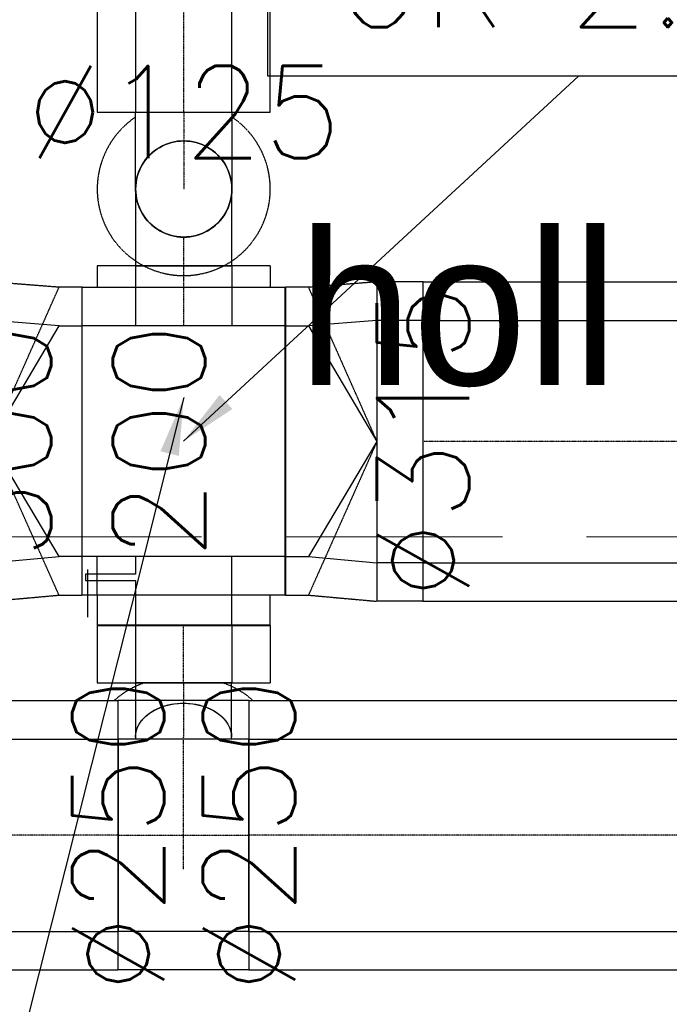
# Model space of a CAD drawing. Header units: millimetres. Extents: x -40063 to 512011, y 350190 to 687060.
# Tile 164 of 256: x 154459 to 155304, y 612530 to 613809. Entities that reach past the tile are written whole.
import ezdxf

# ---------------------------------------------------------------- set-up
doc = ezdxf.new("R2010")
doc.units = ezdxf.units.MM
for name, pattern in [('DASHDOT', [1, 0.5, -0.25, 0, -0.25]), ('DASHED', [0.75, 0.5, -0.25]), ('Krawędzie ukryte', [391.222223, 282.222223, -109])]:
    doc.linetypes.add(name, pattern=pattern)
doc.layers.get('0').update_dxf_attribs({"color": 8})
for name, color, linetype in [('FLUID-N1', 7, 'Continuous'), ('FLUID-N1-120-DIM', 7, 'Continuous'), ('FLUID-N1-120-INF', 7, 'Continuous'), ('FLUID-N1-INS', 7, 'Continuous'), ('FLUID-N1-SYM', 7, 'Continuous'), ('FLUID-W1', 7, 'Continuous'), ('FLUID-W1-120-DIM', 7, 'Continuous'), ('FLUID-W1-120-INF', 7, 'Continuous'), ('FLUID-W1-INS', 7, 'Continuous'), ('FLUID-W1-SYM', 7, 'Continuous'), ('Konstrukcja - Ściany zew', 8, 'Continuous'), ('Opisy - Teksty', 8, 'Continuous'), ('X_ref', 8, 'Continuous')]:
    doc.layers.add(name, color=color, linetype=linetype)
doc.styles.add('FDBES', font='simplex.shx')
doc.styles.add('GENERATED_STYLE_6', font='txt')
doc.dimstyles.new('FDBES', dxfattribs={"dimscale": 50, "dimtxt": 4, "dimasz": 2.5, "dimexe": 0.8, "dimexo": 2, "dimgap": 1, "dimtad": 1, "dimdsep": 46, "dimtxsty": 'FDBES', "dimcen": 2.5, "dimclrd": 4, "dimclre": 5, "dimadec": 0, "dimazin": 0, "dimtfac": 1, "dimtmove": 0, "dimatfit": 3, "dimfxl": 1, "dimarcsym": 0})

# ---------------------------------------------------------------- blocks, each defined once
blk = doc.blocks.new('*U14676')
at = {"color": 0, "linetype": 'ByBlock', "lineweight": -2}
for p, q in [((1097, 125), (-1097, 125)), ((1097, -125), (-1097, -125))]:
    blk.add_line(p, q, dxfattribs=at)
at = {"color": 1, "linetype": 'Continuous', "lineweight": -3}
blk.add_line((1097, 67), (1097, 125), dxfattribs=at)
at = {"color": 1, "linetype": 'Continuous', "lineweight": -2}
for p, q in [((1097, 0), (1097, 67)), ((1097, -125), (1097, 0))]:
    blk.add_line(p, q, dxfattribs=at)
at = {"layer": 'FLUID-W1-INS', "color": 1, "linetype": 'DASHED', "lineweight": -3}
for p, q in [((1097, 175), (-1097, 175)), ((1097, 171.7), (1097, 175)), ((1097, -175), (1097, -125)), ((1097, -175), (-1097, -175))]:
    blk.add_line(p, q, dxfattribs=at)
at = {"layer": 'FLUID-W1-SYM', "color": 1, "linetype": 'DASHDOT', "lineweight": -3}
for p, q in [((-1097, 0), (1069.5, 0)), ((1069.5, 0), (1097, 0))]:
    blk.add_line(p, q, dxfattribs=at)
blk = doc.blocks.new('*U14697')
at = {"color": 0, "linetype": 'ByBlock', "lineweight": -2}
for p, q in [((239, 0, -62.5), (-239, 0, -62.5)), ((-239, 0, 62.5), (239, 0, 62.5))]:
    blk.add_line(p, q, dxfattribs=at)
at = {"layer": 'FLUID-W1-INS', "color": 1, "linetype": 'DASHED', "lineweight": -3}
for p, q in [((236.3, 0, -112.5), (-239, 0, -112.5)), ((-239, 0, 112.5), (236.3, 0, 112.5)), ((239, 0, 112.5), (239, 0, -112.5)), ((-239, 0, -112.5), (-239, 0, 112.5))]:
    blk.add_line(p, q, dxfattribs=at)
at = {"layer": 'FLUID-W1-SYM', "color": 1, "linetype": 'DASHDOT', "lineweight": -3}
for p, q in [((-239, 0), (236.3, 0)), ((236.3, 0), (239, 0))]:
    blk.add_line(p, q, dxfattribs=at)
blk = doc.blocks.new('*U14690')
at = {"color": 0, "linetype": 'ByBlock', "lineweight": -2}
for p, q in [((-85, 88.4, -88.4), (85, 88.4, -88.4)), ((-85, -88.4, 88.4), (85, -88.4, 88.4))]:
    blk.add_line(p, q, dxfattribs=at)
at = {"color": 1, "linetype": 'Continuous', "lineweight": -3, "extrusion": (-5.97182e-05, -0.707107, -0.707107)}
for major_axis, start_param, end_param in [((0, 88.4, -88.4), 5.497787, 6.283538), ((0, 88.4, -88.4), 0.196349, 0.204244), ((0, 88.4, -88.4), 0.204244, 0.233202), ((0, 88.4, -88.4), 0.233202, 0.785398), ((0, -88.4, 88.4), 0.00025, 2.356194), ((0, -88.4, 88.4), 4.810498, 4.849251), ((0, -88.4, 88.4), 4.849251, 4.854804), ((0, -88.4, 88.4), 4.854804, 5.497787), ((0, -88.4, 88.4), 5.497787, 5.569266), ((0, -88.4, 88.4), 5.569266, 6.086836)]:
    blk.add_ellipse((-85, 0, 0), major_axis=major_axis, ratio=0.00006, start_param=start_param, end_param=end_param, dxfattribs=at)
at = {"color": 1, "linetype": 'Continuous', "lineweight": -2, "extrusion": (-5.97182e-05, -0.707107, -0.707107)}
for major_axis, start_param, end_param in [((0, 88.4, -88.4), 0.00025, 0.056058), ((0, 88.4, -88.4), 0.056058, 0.196349), ((0, 88.4, -88.4), 0.785398, 0.794245), ((0, 88.4, -88.4), 0.794245, 0.804106), ((0, 88.4, -88.4), 0.804106, 1.668905), ((0, -88.4, 88.4), 6.086836, 6.283435)]:
    blk.add_ellipse((-85, 0, 0), major_axis=major_axis, ratio=0.00006, start_param=start_param, end_param=end_param, dxfattribs=at)
at = {"color": 1, "linetype": 'Continuous', "lineweight": -3, "extrusion": (5.97182e-05, 0.707107, 0.707107)}
for major_axis, start_param, end_param in [((0, 88.4, -88.4), 0.00025, 0.785398), ((0, 88.4, -88.4), 4.997729, 5.890486), ((0, 88.4, -88.4), 0.785398, 3.14124), ((0, 88.4, -88.4), 4.948949, 4.997729), ((0, 88.4, -88.4), 4.908739, 4.948949), ((0, -88.4, 88.4), 0.801923, 1.472622), ((0, -88.4, 88.4), 0.785398, 0.801923), ((0, -88.4, 88.4), 0.226305, 0.785398), ((0, -88.4, 88.4), 0.204244, 0.226305), ((0, -88.4, 88.4), 0.196349, 0.204244)]:
    blk.add_ellipse((85, 0, 0), major_axis=major_axis, ratio=0.00006, start_param=start_param, end_param=end_param, dxfattribs=at)
at = {"color": 1, "linetype": 'Continuous', "lineweight": -2, "extrusion": (5.97182e-05, 0.707107, 0.707107)}
for major_axis, start_param, end_param in [((0, 88.4, -88.4), 6.041782, 6.283435), ((0, 88.4, -88.4), 5.890486, 6.041782), ((0, -88.4, 88.4), 1.486818, 1.767146), ((0, -88.4, 88.4), 1.484453, 1.486818), ((0, -88.4, 88.4), 1.472622, 1.484453), ((0, -88.4, 88.4), 0.056058, 0.196349), ((0, -88.4, 88.4), 0.00025, 0.056058)]:
    blk.add_ellipse((85, 0, 0), major_axis=major_axis, ratio=0.00006, start_param=start_param, end_param=end_param, dxfattribs=at)
at = {"layer": 'FLUID-W1-INS', "color": 1, "linetype": 'DASHED', "lineweight": -3}
for p, q in [((-85, 123.7, -123.7), (85, 123.7, -123.7)), ((-85, -123.7, 123.7), (85, -123.7, 123.7))]:
    blk.add_line(p, q, dxfattribs=at)
at = {"layer": 'FLUID-W1-INS', "color": 1, "linetype": 'DASHED', "lineweight": -3, "extrusion": (-5.97182e-05, -0.707107, -0.707107)}
for major_axis, start_param, end_param in [((0, 123.7, -123.7), 0, 0.19635), ((0, 123.7, -123.7), 0.392461, 2.356195), ((0, -123.7, 123.7), 5.497787, 6.283185)]:
    blk.add_ellipse((-85, 0, 0), major_axis=major_axis, ratio=0.00006, start_param=start_param, end_param=end_param, dxfattribs=at)
at = {"layer": 'FLUID-W1-INS', "color": 1, "linetype": 'DASHED', "lineweight": -3, "extrusion": (5.97182e-05, 0.707107, 0.707107)}
for start_param, end_param in [(0.785398, 3.141593), (0.094777, 0.785398), (0, 0.094777)]:
    blk.add_ellipse((85, 0, 0), major_axis=(0, -123.7, 123.7), ratio=0.00006, start_param=start_param, end_param=end_param, dxfattribs=at)
at = {"layer": 'FLUID-W1-SYM', "color": 1, "linetype": 'DASHDOT', "lineweight": -3}
for p, q in [((0, 25, -25), (0, 53.8, -53.7)), ((0, -31.2, 31.2), (0, 25, -25)), ((85, 0, 0), (-85, 0, 0))]:
    blk.add_line(p, q, dxfattribs=at)
blk = doc.blocks.new('*U14689')
at = {"color": 1, "linetype": 'Continuous', "lineweight": -2}
for p, q in [((-1222.5, 0), (-1222.5, 125)), ((-1222.5, -103.9), (-1222.5, -79.3)), ((-1222.5, -125), (-1222.5, -103.9))]:
    blk.add_line(p, q, dxfattribs=at)
at = {"color": 0, "linetype": 'ByBlock', "lineweight": -2}
for p, q in [((1222.5, 125), (-1222.5, 125)), ((1222.5, -125), (-1222.5, -125))]:
    blk.add_line(p, q, dxfattribs=at)
at = {"layer": 'FLUID-W1-INS', "color": 1, "linetype": 'DASHED', "lineweight": -3}
for p, q in [((-1222.5, 125), (-1222.5, 175)), ((1222.5, 175), (-1222.5, 175)), ((-1222.5, -79.3), (-1222.5, 0)), ((-1222.5, -175), (-1222.5, -125)), ((1222.5, -175), (-1222.5, -175))]:
    blk.add_line(p, q, dxfattribs=at)
at = {"layer": 'FLUID-W1-SYM', "color": 1, "linetype": 'DASHDOT', "lineweight": -3}
for p, q in [((-1222.5, 0), (-1195, 0)), ((-1195, 0), (1222.5, 0))]:
    blk.add_line(p, q, dxfattribs=at)
blk = doc.blocks.new('*U14564')
at = {"color": 0, "linetype": 'ByBlock', "lineweight": -2}
for p, q in [((81.2, 0, 62.5), (-18.8, 0, 62.5)), ((-18.8, 0, -62.5), (81.2, 0, -62.5))]:
    blk.add_line(p, q, dxfattribs=at)
at = {"color": 1, "linetype": 'Continuous', "lineweight": -2}
for p, q in [((81.2, 0), (81.2, 0, 61.3)), ((81.2, 0, -61.3), (81.2, 0)), ((81.2, 0, 61.3), (81.2, 0, 62.5)), ((81.2, 0, -62.5), (81.2, 0, -61.3))]:
    blk.add_line(p, q, dxfattribs=at)
at = {"color": 1, "linetype": 'Continuous', "lineweight": -2, "extrusion": (-2.44929e-16, -1, 1.83697e-16)}
blk.add_ellipse((-18.8, 0), major_axis=(0, 0, 62.5), ratio=1, start_param=0, end_param=1.570796, dxfattribs=at)
at = {"color": 1, "linetype": 'Continuous', "lineweight": -2, "extrusion": (-4.49928e-32, -1, 2.52193e-79)}
blk.add_ellipse((-18.8, 0), major_axis=(-62.5, 0), ratio=1, start_param=0, end_param=1.570796, dxfattribs=at)
at = {"layer": 'FLUID-W1-SYM', "color": 1, "linetype": 'DASHDOT', "lineweight": -3}
for p, q in [((81.1, 0), (-18.8, 0)), ((81.2, 0), (81.1, 0))]:
    blk.add_line(p, q, dxfattribs=at)
blk = doc.blocks.new('*U14606')
at = {"color": 1, "linetype": 'Continuous', "lineweight": -3, "extrusion": (-1, 1.50949e-48, -6.12323e-17)}
for major_axis in [(0, 0, 62.5), (0, 0, -62.5)]:
    blk.add_ellipse((0, 0), major_axis=major_axis, ratio=1, start_param=0, end_param=3.141593, dxfattribs=at)
at = {"color": 1, "linetype": 'Continuous', "lineweight": -2, "extrusion": (1, -7.53352e-33, 6.12323e-17)}
blk.add_ellipse((0, 0), major_axis=(0, 0, -62.5), ratio=1, start_param=0, end_param=3.141593, dxfattribs=at)
at = {"color": 1, "linetype": 'Continuous', "lineweight": -2, "extrusion": (1, 7.53353e-33, 6.12323e-17)}
blk.add_ellipse((0, 0), major_axis=(0, 0, 62.5), ratio=1, start_param=0, end_param=3.141593, dxfattribs=at)
at = {"layer": 'FLUID-W1-INS', "color": 1, "linetype": 'DASHED', "lineweight": -3, "extrusion": (1, 2.17704e-32, 6.12323e-17)}
blk.add_ellipse((0, 0), major_axis=(0, 0, -112.5), ratio=1, start_param=0, end_param=0.981765, dxfattribs=at)
at = {"layer": 'FLUID-W1-INS', "color": 1, "linetype": 'DASHED', "lineweight": -3, "extrusion": (1, 1.95846e-16, 1.92087e-16)}
blk.add_ellipse((0, 0), major_axis=(0, 93.5, 62.5), ratio=1, start_param=0, end_param=0.981765, dxfattribs=at)
at = {"layer": 'FLUID-W1-INS', "color": 1, "linetype": 'DASHED', "lineweight": -3, "extrusion": (1, -2.17704e-32, 6.12323e-17)}
blk.add_ellipse((0, 0), major_axis=(0, 0, 112.5), ratio=1, start_param=0, end_param=3.141593, dxfattribs=at)
blk = doc.blocks.new('*U14472')
at = {"color": 0, "linetype": 'ByBlock', "lineweight": -2}
for p, q in [((0, 18.8, 62.5), (0, -81.2, 62.5)), ((0, -81.2, -62.5), (0, 18.8, -62.5))]:
    blk.add_line(p, q, dxfattribs=at)
at = {"color": 1, "linetype": 'Continuous', "lineweight": -2}
for p, q in [((0, -81.2, 61.3), (0, -81.2)), ((0, -81.2), (0, -81.2, -61.3)), ((0, -81.2, 62.5), (0, -81.2, 61.3)), ((0, -81.2, -61.3), (0, -81.2, -62.5))]:
    blk.add_line(p, q, dxfattribs=at)
at = {"color": 1, "linetype": 'Continuous', "lineweight": -3, "extrusion": (-1, -1.45802e-13, 6.49585e-42)}
for major_axis in [(0, -62.5), (0, 62.5)]:
    blk.add_ellipse((0, 18.8), major_axis=major_axis, ratio=1, start_param=0, end_param=3.141593, dxfattribs=at)
at = {"layer": 'FLUID-W1-SYM', "color": 1, "linetype": 'DASHDOT', "lineweight": -3}
blk.add_line((0, -81.2), (0, -43.8), dxfattribs=at)
blk = doc.blocks.new('*U14420')
at = {"color": 1, "linetype": 'Continuous', "lineweight": -2}
for p, q in [((-37.5, 62.5), (-37.5, 52.6)), ((-37.5, 52.6), (-37.5, 0)), ((-37.5, 52.6), (-37.5, 52.6)), ((37.5, 0), (37.5, 62.5)), ((-37.5, 0), (-37.5, -52.3)), ((37.5, -62.5), (37.5, 0)), ((-37.5, -52.3), (-37.5, -62.5))]:
    blk.add_line(p, q, dxfattribs=at)
at = {"color": 0, "linetype": 'ByBlock', "lineweight": -2}
for p, q in [((37.5, 62.5), (-37.3, 62.5)), ((37.3, -62.5), (-37.5, -62.5))]:
    blk.add_line(p, q, dxfattribs=at)
at = {"layer": 'FLUID-W1-INS', "color": 1, "linetype": 'DASHED', "lineweight": -3}
for p, q in [((-37.5, 112.5), (-37.5, 62.5)), ((37.5, 112.5), (-37.5, 112.5)), ((37.5, 62.5), (37.5, 112.5)), ((-37.5, -62.5), (-37.5, -112.5)), ((37.5, -112.5), (37.5, -62.5)), ((37.3, -112.5), (-37.5, -112.5))]:
    blk.add_line(p, q, dxfattribs=at)
at = {"layer": 'FLUID-W1-SYM', "color": 1, "linetype": 'DASHDOT', "lineweight": -3}
for p in [(-37.5, 0), (37.3, 0)]:
    blk.add_line(p, (37.5, 0), dxfattribs=at)
blk = doc.blocks.new('*U14536')
at = {"color": 0, "linetype": 'ByBlock', "lineweight": -2}
for p, q in [((18.2, 18.3, -62.5), (16.5, 16.5, -62.5)), ((16.5, 16.5, 62.5), (18.2, 18.2, 62.5))]:
    blk.add_line(p, q, dxfattribs=at)
at = {"color": 1, "linetype": 'Continuous', "lineweight": -2, "extrusion": (0.707107, -0.707107, -8.44543e-05)}
blk.add_ellipse((18.2, 18.2, 0), major_axis=(0, 0, -62.5), ratio=0.707107, start_param=6.283066, end_param=9.424659, dxfattribs=at)
at = {"color": 1, "linetype": 'Continuous', "lineweight": -3, "extrusion": (0.707107, -0.707107, -8.44543e-05)}
for major_axis, start_param, end_param in [((0, 0, -62.5), 6.27967, 6.283066), ((0, 0, 62.5), 6.283066, 6.286434)]:
    blk.add_ellipse((18.2, 18.2, 0), major_axis=major_axis, ratio=0.707107, start_param=start_param, end_param=end_param, dxfattribs=at)
at = {"layer": 'FLUID-W1-INS', "color": 1, "linetype": 'DASHED', "lineweight": -3, "extrusion": (0.707107, -0.707107, -8.44543e-05)}
for major_axis, start_param, end_param in [((0, 0, -112.5), 0.640061, 1.085691), ((0, 0, 112.5), 5.197156, 5.642709)]:
    blk.add_ellipse((18.2, 18.2, 0), major_axis=major_axis, ratio=0.707107, start_param=start_param, end_param=end_param, dxfattribs=at)
at = {"layer": 'FLUID-W1-SYM', "color": 1, "linetype": 'DASHDOT', "lineweight": -3}
blk.add_line((-18.3, -18.3, 0), (18.2, 18.2, 0), dxfattribs=at)
blk = doc.blocks.new('*U14671')
at = {"color": 0, "linetype": 'ByBlock', "lineweight": -2}
for p, q in [((0, 13.3, 62.5), (0, -57.3, 62.5)), ((0, -57.5, -62.5), (0, 13.3, -62.5))]:
    blk.add_line(p, q, dxfattribs=at)
at = {"color": 1, "linetype": 'Continuous', "lineweight": -2}
for p, q in [((0, -57.5, 61.3), (0, -57.5, 0)), ((0, -57.5, 0), (0, -57.5, -61.3)), ((0, -57.5, 0), (0, -57.5, 0)), ((0, -57.5, 62.5), (0, -57.5, 61.3)), ((0, -57.5, -61.3), (0, -57.5, -62.5))]:
    blk.add_line(p, q, dxfattribs=at)
at = {"color": 1, "linetype": 'Continuous', "lineweight": -2, "extrusion": (-1, -6.12323e-17, -0.000119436)}
for start_param, end_param in [(1.570627, 3.141594), (0.000001, 1.570627)]:
    blk.add_ellipse((0, 13.3, 0), major_axis=(0, 0, -62.5), ratio=0.707107, start_param=start_param, end_param=end_param, dxfattribs=at)
at = {"layer": 'FLUID-W1-SYM', "color": 1, "linetype": 'DASHDOT', "lineweight": -3, "extrusion": (-1, -6.12323e-17, -0.000119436)}
for major_axis, start_param, end_param in [((0, -100), 2.011124, 2.354023), ((0, 100), 4.712389, 5.152717)]:
    blk.add_ellipse((0, -57.5, 0), major_axis=major_axis, ratio=0.000119, start_param=start_param, end_param=end_param, dxfattribs=at)
blk = doc.blocks.new('*U14450')
at = {"color": 5, "linetype": 'Continuous', "lineweight": -3}
for p, q in [((-59.5, 150), (29.5, 157)), ((29.5, -0.5), (-59.5, 150)), ((-59.5, -150), (29.5, -0.5)), ((29.5, -158), (-59.5, -150))]:
    blk.add_line(p, q, dxfattribs=at)
at = {"color": 0, "linetype": 'ByBlock', "lineweight": -2}
for p, q in [((89.5, 157), (29.5, 157)), ((-59.5, 150), (-89.5, 150)), ((-89.5, -150), (-59.5, -150)), ((89.5, -158), (29.5, -158))]:
    blk.add_line(p, q, dxfattribs=at)
at = {"color": 5, "linetype": 'Continuous', "lineweight": -2}
for p, q in [((89.5, 157), (89.5, -0.5)), ((89.5, -0.5), (89.5, -158))]:
    blk.add_line(p, q, dxfattribs=at)
at = {"layer": 'FLUID-N1-INS', "color": 5, "linetype": 'DASHED', "lineweight": -3}
for p, q in [((-59.5, 200), (29.5, 207)), ((29.5, 206.9), (29.5, 207)), ((89.5, 207), (29.5, 207)), ((29.5, -0.5), (29.5, 206.9)), ((89.5, 207), (89.5, 157)), ((-89.5, -200), (-89.5, 200)), ((-89.5, 200), (-59.5, 200)), ((29.5, -0.5), (-59.5, 200)), ((-59.5, -200), (29.5, -0.5)), ((29.5, -207.8), (29.5, -0.5)), ((89.5, -158), (89.5, -208)), ((-59.5, -200), (-89.5, -200)), ((29.5, -208), (-59.5, -200)), ((29.5, -208), (29.5, -207.8)), ((89.5, -208), (29.5, -208))]:
    blk.add_line(p, q, dxfattribs=at)
blk = doc.blocks.new('*U14568')
at = {"color": 0, "linetype": 'ByBlock', "lineweight": -2}
for p, q in [((-132, 150), (132, 150)), ((-132, -150), (132, -150))]:
    blk.add_line(p, q, dxfattribs=at)
at = {"layer": 'FLUID-N1-INS', "color": 5, "linetype": 'DASHED', "lineweight": -3}
for p, q in [((132, 200), (-132, 200)), ((-132, -200), (-132, 200)), ((132, -200), (132, 200)), ((-132, -200), (132, -200))]:
    blk.add_line(p, q, dxfattribs=at)
blk = doc.blocks.new('*U14586')
at = {"color": 5, "linetype": 'Continuous', "lineweight": -3}
for p, q in [((29.5, 157), (-59.5, 150)), ((-59.5, 150), (29.5, -0.5)), ((29.5, -0.5), (-59.5, -150)), ((-59.5, -150), (29.5, -158))]:
    blk.add_line(p, q, dxfattribs=at)
at = {"color": 0, "linetype": 'ByBlock', "lineweight": -2}
for p, q in [((89.5, 157), (29.5, 157)), ((-89.5, 150), (-59.5, 150)), ((-89.5, -150), (-59.5, -150)), ((89.5, -158), (29.5, -158))]:
    blk.add_line(p, q, dxfattribs=at)
at = {"color": 5, "linetype": 'Continuous', "lineweight": -2}
for p, q in [((89.5, -0.5), (89.5, 157)), ((89.5, -158), (89.5, -0.5))]:
    blk.add_line(p, q, dxfattribs=at)
at = {"layer": 'FLUID-N1-INS', "color": 5, "linetype": 'DASHED', "lineweight": -3}
for p, q in [((29.5, 207), (-59.5, 200)), ((29.5, 207), (29.5, 206.9)), ((89.5, 207), (29.5, 207)), ((29.5, 206.9), (29.5, -0.5)), ((89.5, 157), (89.5, 207)), ((-89.5, 200), (-89.5, -200)), ((-59.5, 200), (-89.5, 200)), ((-59.5, 200), (29.5, -0.5)), ((29.5, -0.5), (-59.5, -200)), ((29.5, -0.5), (29.5, -207.8)), ((89.5, -208), (89.5, -158)), ((-89.5, -200), (-59.5, -200)), ((-59.5, -200), (29.5, -208)), ((29.5, -207.8), (29.5, -208)), ((89.5, -208), (29.5, -208))]:
    blk.add_line(p, q, dxfattribs=at)
blk = doc.blocks.new('*U14627')
at = {"color": 5, "linetype": 'Continuous', "lineweight": -2}
for p, q in [((-491, 0), (-491, 157.5)), ((491, 157.5), (491, 0)), ((-491, -157.5), (-491, 0)), ((491, 0), (491, -157.5))]:
    blk.add_line(p, q, dxfattribs=at)
at = {"color": 0, "linetype": 'ByBlock', "lineweight": -2}
for p, q in [((491, 157.5), (-491, 157.5)), ((491, -157.5), (-491, -157.5))]:
    blk.add_line(p, q, dxfattribs=at)
at = {"layer": 'FLUID-N1-INS', "color": 5, "linetype": 'DASHED', "lineweight": -3}
for p, q in [((491, 207.5), (-463.4, 207.5)), ((491, 207.5), (491, 157.5)), ((-491, 157.5), (-491, 193.9)), ((-491, -207.5), (-491, -157.5)), ((491, -157.5), (491, -207.5)), ((491, -207.5), (-491, -207.5))]:
    blk.add_line(p, q, dxfattribs=at)
at = {"layer": 'FLUID-N1-SYM', "color": 5, "linetype": 'DASHDOT', "lineweight": -3}
for p, q in [((-491, 0), (490.9, 0)), ((-491, 0), (-463.4, 0)), ((490.9, 0), (491, 0))]:
    blk.add_line(p, q, dxfattribs=at)
blk = doc.blocks.new('*U14584')
at = {"color": 0, "linetype": 'ByBlock', "lineweight": -2}
for p, q in [((-26.8, 0, 62.5), (-4, 0, 62.5)), ((23.2, 0, 112.5), (-26.8, 0, 112.5)), ((-10.1, 0, 125), (-1.2, 0, 125)), ((-4, 0, 127.5), (4, 0, 127.5)), ((-4, 0, 62.5), (-4, 0, 127.5)), ((-1.2, 0, 125), (51.8, 0, 125)), ((4, 0, 127.5), (4, 0, 62.5)), ((4, 0, 62.5), (62.3, 0, 62.5)), ((62.5, 0, -62.5), (-26.8, 0, -62.5))]:
    blk.add_line(p, q, dxfattribs=at)
at = {"layer": 'FLUID-W1-INS', "color": 1, "linetype": 'DASHED', "lineweight": -3}
for p, q in [((23.2, 0, 112.5), (31.2, 0, 112.5)), ((31.2, 0, 112.5), (62.3, 0, 112.5)), ((62.5, 0, 112.5), (62.5, 0, -112.5)), ((62.5, 0, -112.5), (23.2, 0, -112.5))]:
    blk.add_line(p, q, dxfattribs=at)
blk = doc.blocks.new('*U14443')
at = {"color": 0, "linetype": 'ByBlock', "lineweight": -2}
for p, q in [((171, 62.5), (93.3, 62.5)), ((171, -62.5), (93.3, -62.5))]:
    blk.add_line(p, q, dxfattribs=at)
at = {"color": 1, "linetype": 'Continuous', "lineweight": -2}
for p, q in [((171, 51.6), (171, 62.5)), ((171, 51.6), (171, 51.6)), ((171, 0), (171, 51.6)), ((171, -51.6), (171, 0)), ((171, -51.6), (171, -51.6)), ((171, -62.5), (171, -51.6))]:
    blk.add_line(p, q, dxfattribs=at)
at = {"layer": 'FLUID-W1-INS', "color": 1, "linetype": 'DASHED', "lineweight": -3}
for p, q in [((171, 112.5), (143.3, 112.5)), ((171, 62.5), (171, 112.5)), ((171, -112.5), (171, -62.5)), ((171, -112.5), (143.3, -112.5))]:
    blk.add_line(p, q, dxfattribs=at)
at = {"layer": 'FLUID-W1-SYM', "color": 1, "linetype": 'DASHDOT', "lineweight": -3}
blk.add_line((93.3, 0), (171, 0), dxfattribs=at)
blk = doc.blocks.new('fdgdfg')
at = {"layer": 'Konstrukcja - Ściany zew', "linetype": 'Krawędzie ukryte', "lineweight": 15}
blk.add_line((-179206.3, 456749.9), (-189689.2, 456749.9), dxfattribs=at)
at = {"layer": 'Opisy - Teksty', "color": 8, "linetype": 'Continuous', "style": 'GENERATED_STYLE_6'}
blk.add_text('holl', height=200, dxfattribs=at).set_placement((-188861.5, 456947.2))
blk = doc.blocks.new('*U14361')
at = {"color": 7, "lineweight": -2}
blk.add_lwpolyline([(109.4, 722.1), (1186, 722.1), (1186, 474.1), (109.4, 474.1)], close=True, dxfattribs=at)
at = {"color": 7, "insert": (647.7, 598.1), "char_height": 120, "attachment_point": 5, "line_spacing_factor": 1.1, "style": 'FDBES'}
blk.add_mtext('OK 2.96 m', dxfattribs=at)
at = {"color": 7}
blk.add_leader([(0, 0), (513.4, 474.1)], dimstyle='FDBES', override={"dimscale": 30, "dimclrd": 7, "dimclre": 7}, dxfattribs=at)
blk = doc.blocks.new('*U14372')
at = {"color": 7, "lineweight": -2}
blk.add_lwpolyline([(-812.6, -945.8), (264, -945.8), (264, -1193.8), (-812.6, -1193.8)], close=True, dxfattribs=at)
at = {"color": 7, "insert": (-274.3, -1069.8), "char_height": 120, "attachment_point": 5, "line_spacing_factor": 1.1, "style": 'FDBES'}
blk.add_mtext('OK 2.94 m', dxfattribs=at)
at = {"color": 7}
blk.add_leader([(0, 0), (-242.5, -945.8)], dimstyle='FDBES', override={"dimscale": 30, "dimclrd": 7, "dimclre": 7}, dxfattribs=at)
blk = doc.blocks.new('*U14373')
at = {"color": 7}
blk.add_leader([(0, 0), (-421.3, -1674.5)], dimstyle='FDBES', override={"dimscale": 30, "dimclrd": 7, "dimclre": 7}, dxfattribs=at)

msp = doc.modelspace()

# ---------------------------------------------------------------- block references
at = {"layer": 'FLUID-N1', "color": 5, "linetype": 'Continuous', "extrusion": (-1.22465e-16, 0, -1), "rotation": 360}
for name, p in [('*U14450', (-154450.86631, 613261.85083, -2960)), ('*U14568', (-154672.31524, 613261.85083, -2960))]:
    msp.add_blockref(name, p, dxfattribs=at)
at = {"layer": 'FLUID-N1', "color": 5, "linetype": 'Continuous', "rotation": 360}
msp.add_blockref('*U14586', (154894.16384, 613261.85083, 2960), dxfattribs=at)
at = {"layer": 'FLUID-N1', "color": 5, "linetype": 'Continuous', "extrusion": (1.22465e-16, 0, -1)}
msp.add_blockref('*U14627', (-155474.54896, 613261.35083, -2902.5), dxfattribs=at)
at = {"layer": 'FLUID-N1-120-INF', "linetype": 'ByBlock'}
msp.add_blockref('*U14361', (154672.31524, 613261.85083, 2960), dxfattribs=at)
at = {"layer": 'FLUID-W1', "color": 1, "linetype": 'Continuous', "extrusion": (1, -1.22465e-16, -6.12323e-17), "rotation": 360}
msp.add_blockref('*U14697', (613928.30281, 2997.5, 154672.51507), dxfattribs=at)
at = {"layer": 'FLUID-W1', "color": 1, "linetype": 'Continuous', "extrusion": (-1, 0, 6.12323e-17), "rotation": 89.99999999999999}
msp.add_blockref('*U14606', (-613589.48658, 2843.5, -154672.51507), dxfattribs=at)
at = {"layer": 'FLUID-W1', "color": 1, "linetype": 'Continuous', "extrusion": (1, 0, -1.83697e-16), "rotation": 360}
msp.add_blockref('*U14564', (613608.23658, 2978.75, 154672.51507), dxfattribs=at)
at = {"layer": 'FLUID-W1', "color": 1, "linetype": 'Continuous', "extrusion": (-1, 0, 3.06162e-16), "rotation": 89.99999999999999}
msp.add_blockref('*U14472', (-613570.73658, 2708.75, -154672.51507), dxfattribs=at)
at = {"layer": 'FLUID-W1', "color": 1, "linetype": 'Continuous'}
for name, p, rotation in [('*U14443', (154672.51507, 613318.53048, 2690), 90), ('*U14420', (154672.40885, 612985.25083, 2689.99999), 90), ('*U14676', (155854.27864, 612749.807, 2935), 179.9951611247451)]:
    msp.add_blockref(name, p, dxfattribs=dict(at, rotation=rotation))
at = {"layer": 'FLUID-W1', "color": 1, "linetype": 'Continuous', "extrusion": (-1, 1.83697e-16, -1.83697e-16)}
msp.add_blockref('*U14584', (-613085.07439, 2690, -154672.51507), dxfattribs=at)
at = {"layer": 'FLUID-W1', "color": 1, "linetype": 'Continuous', "extrusion": (1, -3.49821e-05, 8.44543e-05), "rotation": 315}
msp.add_blockref('*U14536', (612856.97396, 2731.88138, 154651.08839), dxfattribs=at)
at = {"layer": 'FLUID-W1', "color": 1, "linetype": 'Continuous', "extrusion": (1, 1.22447e-16, 0.000119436), "rotation": 90}
msp.add_blockref('*U14671', (612890.47485, 2677.0182, 154672.62281), dxfattribs=at)
at = {"layer": 'FLUID-W1', "color": 1, "linetype": 'Continuous', "extrusion": (-1.22465e-16, 0, -1), "rotation": 360}
msp.add_blockref('*U14689', (-153364.77864, 612749.89424, -2935), dxfattribs=at)
at = {"layer": 'FLUID-W1', "color": 1, "linetype": 'Continuous', "extrusion": (5.38239e-17, -0.707107, -0.707107), "rotation": 180.0048388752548}
msp.add_blockref('*U14690', (154672.27864, -431204.23981, -435354.96379), dxfattribs=at)
at = {"layer": 'FLUID-W1-120-INF', "linetype": 'ByBlock'}
for name, p in [('*U14373', (154672.51507, 613318.53048, 2690)), ('*U14372', (155854.27864, 612749.807, 2935))]:
    msp.add_blockref(name, p, dxfattribs=at)
at = {"layer": 'X_ref'}
msp.add_blockref('fdgdfg', (343682.59614, 156387.58931), dxfattribs=at)

# ---------------------------------------------------------------- texts
at = {"layer": 'FLUID-N1-120-DIM', "color": 7, "char_height": 120, "attachment_point": 5, "rotation": 90, "style": 'FDBES'}
for s, insert in [('∅315\\P', (154983.66384, 613261.35083, 2902.5)), ('300\\P200', (154540.31524, 613261.85083, 2960))]:
    msp.add_mtext(s, dxfattribs=dict(at, insert=insert))
at = {"layer": 'FLUID-W1-120-DIM', "color": 7, "insert": (154672.51507, 613689.48658, 2997.5), "char_height": 120, "attachment_point": 5, "style": 'FDBES'}
msp.add_mtext('∅125\\P', dxfattribs=at)
at = {"layer": 'FLUID-W1-120-DIM', "color": 7, "char_height": 120, "attachment_point": 5, "style": 'FDBES'}
for insert, rotation in [((154587.27864, 612749.89424, 2935), 90), ((154757.27864, 612749.88409, 2935.01015), 89.9931568)]:
    msp.add_mtext('∅250\\P', dxfattribs=dict(at, insert=insert, rotation=rotation))

doc.saveas('drawing.dxf')
